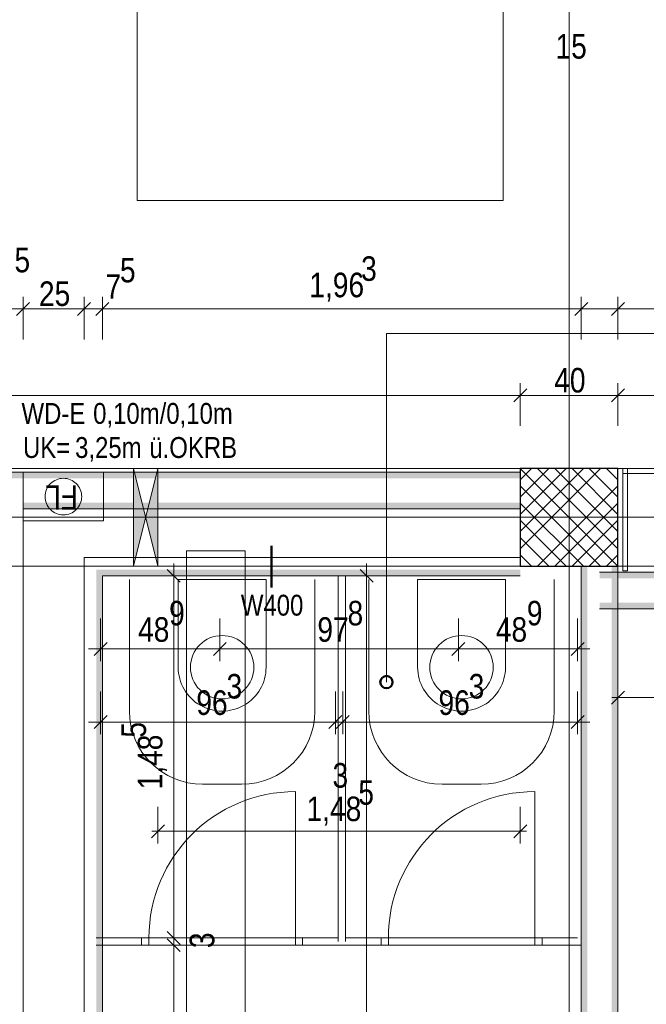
# Model space of a CAD drawing. Extents: x -620 to 300, y 62 to 1112.
# Tile 169 of 200: x -336 to -285, y 735 to 815. Entities that reach past the tile are written whole.
import ezdxf
from ezdxf.lldxf.tags import DXFTag

# ---------------------------------------------------------------- set-up
doc = ezdxf.new("R2010")
doc.units = 0
doc.layers.get('0').update_dxf_attribs({"lineweight": 13})
for name, color, linetype, lineweight, true_color in [('00 -Bauelemente -Gipskarton', 7, 'Continuous', 9, 0xff7fe6), ('30 -33 Aussenwände- 3 Aussenstützen', 7, 'Continuous', 50, 0x0000dd), ('30 -34 Innenwände- 11 Durchbruch', 4, 'Continuous', 9, 0x00ffff), ('30 -34 Innenwände- 2 nichttragend', 7, 'Continuous', 18, 0xff7fe6), ('30 -34 Innenwände- 4 Türen_Fenster', 9, 'Continuous', 15, 0x808080), ('30 -35 Decken- 1 Konstruktion-Träger- Stahlbeton', 7, 'Continuous', 13, 0x33aa00), ('40 -47 Nutzungspez. Anlagen- 4 Feuerlöschanlagen', 1, 'Continuous', 9, 0xff0000), ('60 -61 Ausstattung -1 Möbel -verdeckt', 9, 'grob-A06CPVLVL0', 13, 0x808080), ('60- 61 allgemeine Ausstattung- 1 Möbel', 9, 'Continuous', 9, 0x808080), ('70 -72 Beschriftung- 8 barrierefrei', 7, 'grob-A06CPVLVL0', 9, 0x888888), ('70 -75 Raumstempel-2 Verweislinie', 3, 'Continuous', 9, 0x00ff00), ('70 -76 Bemaßung- 2 Allgemein', 9, 'Continuous', 5, 0x808080)]:
    doc.layers.add(name, color=color, linetype=linetype, lineweight=lineweight, true_color=true_color)
for name, color, linetype, lineweight in [('30 -35 Decken- 1 Konstruktion-Träger- Stahl Hohlprofil', 7, 'grob-A06CPVLVL0', 9), ('40 -41 Abwasser_Wasser_Gas- 1 Abwasser + sanitäre Anlagen', 7, 'Continuous', 9), ('70 -71 Achsen- 1 Gebäudeachsen', 7, 'STRICHPUNKT2-A06CPVM0L0', 18), ('70 -75 Raumstempel- 3 Wandstempel', 7, 'Continuous', 50)]:
    doc.layers.add(name, color=color, linetype=linetype, lineweight=lineweight)
doc.styles.get("Standard").update_dxf_attribs({"font": 'ARIALN.TTF'})
tags = doc.linetypes.add('grob-A06CPVLVL0', pattern=[14, 3, -8, 3]).pattern_tags.tags
tags[8:9] = [DXFTag(74, 4), DXFTag(75, 0), DXFTag(340, '0'), DXFTag(46, 0.0), DXFTag(50, 0.0), DXFTag(44, 0.0), DXFTag(45, 0.0)]
tags[6:7] = [DXFTag(74, 4), DXFTag(75, 0), DXFTag(340, '0'), DXFTag(46, 0.0), DXFTag(50, 0.0), DXFTag(44, 0.0), DXFTag(45, 0.0)]
tags[4:5] = [DXFTag(74, 4), DXFTag(75, 0), DXFTag(340, '0'), DXFTag(46, 0.0), DXFTag(50, 0.0), DXFTag(44, 0.0), DXFTag(45, 0.0)]
tags = doc.linetypes.add('STRICHPUNKT2-A06CPVM0L0', pattern=[12.7, 6.35, -3.175, 0, -3.175]).pattern_tags.tags
tags[10:11] = [DXFTag(74, 4), DXFTag(75, 0), DXFTag(340, '0'), DXFTag(46, 0.0), DXFTag(50, 0.0), DXFTag(44, 0.0), DXFTag(45, 0.0)]
tags[8:9] = [DXFTag(74, 4), DXFTag(75, 0), DXFTag(340, '0'), DXFTag(46, 0.0), DXFTag(50, 0.0), DXFTag(44, 0.0), DXFTag(45, 0.0)]
tags[6:7] = [DXFTag(74, 4), DXFTag(75, 0), DXFTag(340, '0'), DXFTag(46, 0.0), DXFTag(50, 0.0), DXFTag(44, 0.0), DXFTag(45, 0.0)]
tags[4:5] = [DXFTag(74, 4), DXFTag(75, 0), DXFTag(340, '0'), DXFTag(46, 0.0), DXFTag(50, 0.0), DXFTag(44, 0.0), DXFTag(45, 0.0)]

# ---------------------------------------------------------------- blocks, each defined once
blk = doc.blocks.new('Referenz-A06CPVM1L0')
at = {"layer": '00 -Bauelemente -Gipskarton', "color": 0, "linetype": 'Continuous', "lineweight": 0, "ltscale": 0.13}
for points in [[(-452.176, 778.314), (-452.176, 778.064), (-295.176, 778.314), (-295.176, 778.064)], [(-452.176, 778.064), (-452.176, 777.814), (-295.176, 778.064), (-295.176, 777.814)], [(-335.926, 775.814), (-335.926, 775.564), (-295.176, 775.814), (-295.176, 775.564)], [(-335.926, 775.564), (-335.926, 775.314), (-295.176, 775.564), (-295.176, 775.314)], [(-290.176, 770.614), (-290.176, 648.914), (-289.926, 770.614), (-289.926, 648.664)], [(-289.926, 770.614), (-289.926, 648.664), (-289.676, 770.614), (-289.676, 648.414)], [(-287.676, 770.614), (-287.676, 646.414), (-287.426, 770.614), (-287.426, 646.164)], [(-287.426, 770.614), (-287.426, 646.164), (-287.176, 770.614), (-287.176, 645.914)], [(-329.926, 770.314), (-329.926, 680.914), (-329.676, 770.064), (-329.676, 681.164)], [(-295.176, 770.314), (-329.926, 770.314), (-295.176, 770.064), (-329.676, 770.064)], [(-329.676, 770.064), (-329.676, 681.164), (-329.426, 769.814), (-329.426, 681.414)], [(-295.176, 770.064), (-329.676, 770.064), (-295.176, 769.814), (-329.426, 769.814)], [(-288.676, 769.864), (-196.526, 769.864), (-288.676, 770.114), (-196.776, 770.114)], [(-288.676, 769.614), (-196.276, 769.614), (-288.676, 769.864), (-196.526, 769.864)], [(-288.676, 767.364), (-194.026, 767.364), (-288.676, 767.614), (-194.276, 767.614)], [(-288.676, 767.114), (-193.776, 767.114), (-288.676, 767.364), (-194.026, 767.364)]]:
    blk.add_solid(points, dxfattribs=at)
at = {"layer": '30 -33 Aussenwände- 3 Aussenstützen', "color": 0, "lineweight": 9}
for p, q in [((-295.176, 778.614), (-287.176, 770.614)), ((-288.59, 778.614), (-295.176, 772.028)), ((-290.005, 778.614), (-295.176, 773.442)), ((-291.419, 778.614), (-295.176, 774.856)), ((-292.833, 778.614), (-295.176, 776.27)), ((-294.247, 778.614), (-295.176, 777.685)), ((-293.762, 778.614), (-287.176, 772.028)), ((-292.348, 778.614), (-287.176, 773.442)), ((-290.934, 778.614), (-287.176, 774.856)), ((-289.519, 778.614), (-287.176, 776.27)), ((-288.105, 778.614), (-287.176, 777.685)), ((-295.176, 777.199), (-288.59, 770.614)), ((-287.176, 777.199), (-293.762, 770.614)), ((-295.176, 775.785), (-290.005, 770.614)), ((-287.176, 775.785), (-292.348, 770.614)), ((-291.176, 775.614), (-291.176, 773.614)), ((-292.176, 774.614), (-290.176, 774.614)), ((-295.176, 774.371), (-291.419, 770.614)), ((-287.176, 774.371), (-290.934, 770.614)), ((-295.176, 772.957), (-292.833, 770.614)), ((-287.176, 772.957), (-289.519, 770.614)), ((-295.176, 771.543), (-294.247, 770.614)), ((-287.176, 771.543), (-288.105, 770.614))]:
    blk.add_line(p, q, dxfattribs=at)
at = {"layer": '30 -33 Aussenwände- 3 Aussenstützen', "color": 0, "linetype": 'Continuous', "lineweight": 25, "ltscale": 0.25}
for p, q in [((-287.176, 778.614), (-295.176, 778.614)), ((-295.176, 778.614), (-295.176, 770.614)), ((-287.176, 770.614), (-287.176, 778.614)), ((-295.176, 770.614), (-287.176, 770.614))]:
    blk.add_line(p, q, dxfattribs=at)
at = {"layer": '30 -34 Innenwände- 11 Durchbruch', "color": 0, "linetype": 'Continuous', "ltscale": 0.13}
for p, q in [((-326.876, 778.614), (-324.876, 778.614)), ((-324.876, 778.614), (-326.876, 770.614)), ((-324.876, 770.614), (-326.876, 778.614)), ((-326.876, 770.614), (-326.876, 778.614)), ((-324.876, 770.614), (-324.876, 778.614)), ((-326.876, 770.614), (-324.876, 770.614))]:
    blk.add_line(p, q, dxfattribs=at)
for points in [[(-326.876, 770.614), (-326.876, 778.614), (-325.876, 774.614)], [(-325.876, 774.614), (-324.876, 778.614), (-324.876, 770.614)]]:
    blk.add_solid(points, dxfattribs=at)
at = {"layer": '30 -34 Innenwände- 2 nichttragend', "color": 0, "linetype": 'Continuous', "ltscale": 0.18}
for p, q in [((-452.176, 778.314), (-295.176, 778.314)), ((-295.176, 775.314), (-295.176, 778.314)), ((-335.926, 775.314), (-295.176, 775.314)), ((-335.926, 775.314), (-335.926, 681.414)), ((-330.926, 771.314), (-295.176, 771.314)), ((-330.926, 681.414), (-330.926, 771.314)), ((-290.176, 648.914), (-290.176, 770.614)), ((-287.176, 645.914), (-287.176, 770.614)), ((-329.426, 769.814), (-295.176, 769.814)), ((-329.426, 681.414), (-329.426, 769.814)), ((-310.101, 739.814), (-310.101, 769.814)), ((-309.501, 739.814), (-309.501, 769.814)), ((-196.776, 770.114), (-288.676, 770.114)), ((-193.776, 767.114), (-288.676, 767.114)), ((-329.926, 740.114), (-329.426, 740.114)), ((-329.426, 740.114), (-326.214, 740.114)), ((-326.214, 739.514), (-326.214, 740.114)), ((-326.214, 739.514), (-326.214, 740.114)), ((-313.014, 740.114), (-310.101, 740.114)), ((-313.014, 739.514), (-313.014, 740.114)), ((-313.014, 739.514), (-313.014, 740.114)), ((-309.501, 740.114), (-306.589, 740.114)), ((-306.589, 739.514), (-306.589, 740.114)), ((-306.589, 739.514), (-306.589, 740.114)), ((-293.389, 740.114), (-290.476, 740.114)), ((-293.389, 739.514), (-293.389, 740.114)), ((-293.389, 739.514), (-293.389, 740.114)), ((-329.926, 739.514), (-329.426, 739.514)), ((-329.426, 739.514), (-326.214, 739.514)), ((-313.014, 739.514), (-306.589, 739.514)), ((-293.389, 739.514), (-290.176, 739.514))]:
    blk.add_line(p, q, dxfattribs=at)
at = {"layer": '30 -34 Innenwände- 4 Türen_Fenster', "color": 0, "linetype": 'grob-A06CPVLVL0', "ltscale": 0.15}
for p, q in [((-313.614, 740.114), (-313.614, 752.114)), ((-293.989, 740.114), (-293.989, 752.114))]:
    blk.add_line(p, q, dxfattribs=at)
at = {"layer": '30 -34 Innenwände- 4 Türen_Fenster', "color": 0}
for p, q in [((-326.214, 740.114), (-325.614, 740.114)), ((-326.214, 739.514), (-326.214, 740.114)), ((-325.614, 740.114), (-325.614, 739.514)), ((-313.614, 740.114), (-313.014, 740.114)), ((-313.614, 739.514), (-313.614, 740.114)), ((-313.014, 740.114), (-313.014, 739.514)), ((-306.589, 740.114), (-305.989, 740.114)), ((-306.589, 739.514), (-306.589, 740.114)), ((-305.989, 740.114), (-305.989, 739.514)), ((-293.989, 740.114), (-293.389, 740.114)), ((-293.989, 739.514), (-293.989, 740.114)), ((-293.389, 740.114), (-293.389, 739.514)), ((-325.614, 739.514), (-326.214, 739.514)), ((-313.014, 739.514), (-313.614, 739.514)), ((-305.989, 739.514), (-306.589, 739.514)), ((-293.389, 739.514), (-293.989, 739.514))]:
    blk.add_line(p, q, dxfattribs=at)
at = {"layer": '30 -34 Innenwände- 4 Türen_Fenster', "color": 0, "linetype": 'Continuous', "ltscale": 0.15}
for p, q in [((-325.614, 739.514), (-325.614, 740.114)), ((-325.614, 740.114), (-313.614, 740.114)), ((-325.614, 740.114), (-313.614, 740.114)), ((-313.614, 740.114), (-313.614, 739.514)), ((-305.989, 739.514), (-305.989, 740.114)), ((-305.989, 740.114), (-293.989, 740.114)), ((-305.989, 740.114), (-293.989, 740.114)), ((-293.989, 740.114), (-293.989, 739.514)), ((-313.614, 739.514), (-325.614, 739.514)), ((-325.614, 739.514), (-313.614, 739.514)), ((-293.989, 739.514), (-305.989, 739.514)), ((-305.989, 739.514), (-293.989, 739.514))]:
    blk.add_line(p, q, dxfattribs=at)
at = {"layer": '30 -34 Innenwände- 4 Türen_Fenster', "color": 0, "linetype": 'grob-A06CPVLVL0', "ltscale": 0.15}
for centre in [(-313.614, 740.114), (-293.989, 740.114)]:
    blk.add_ellipse(centre, major_axis=(0, 12), ratio=1, start_param=0, end_param=1.570796, dxfattribs=at)
at = {"layer": '30 -35 Decken- 1 Konstruktion-Träger- Stahl Hohlprofil', "color": 0, "linetype": 'grob-A06CPVLVL0', "ltscale": 0.13}
for p, q in [((-322.526, 612.955), (-322.526, 771.855)), ((-322.526, 771.855), (-317.726, 771.855)), ((-317.726, 771.855), (-317.726, 612.955))]:
    blk.add_line(p, q, dxfattribs=at)
at = {"layer": '30 -35 Decken- 1 Konstruktion-Träger- Stahlbeton', "color": 0, "linetype": 'grob-A06CPVLVL0', "lineweight": -2, "ltscale": 0.13}
for p, q in [((34.824, 778.614), (-539.606, 778.614)), ((34.824, 770.614), (-539.606, 770.614))]:
    blk.add_line(p, q, dxfattribs=at)
at = {"layer": '40 -41 Abwasser_Wasser_Gas- 1 Abwasser + sanitäre Anlagen', "color": 0, "linetype": 'Continuous', "ltscale": 0.13}
for p, q in [((-316.014, 769.514), (-323.214, 769.514)), ((-323.214, 769.514), (-323.214, 762.314)), ((-316.014, 762.314), (-316.014, 769.514)), ((-303.589, 769.514), (-296.389, 769.514)), ((-303.589, 762.314), (-303.589, 769.514)), ((-296.389, 769.514), (-296.389, 762.314)), ((-320.121, 764.864), (-319.869, 764.901)), ((-319.869, 764.901), (-319.614, 764.914)), ((-319.614, 764.914), (-319.359, 764.901)), ((-319.359, 764.901), (-319.107, 764.864)), ((-300.244, 764.901), (-300.496, 764.864)), ((-299.989, 764.914), (-300.244, 764.901)), ((-299.734, 764.901), (-299.989, 764.914)), ((-299.482, 764.864), (-299.734, 764.901)), ((-321.624, 763.963), (-321.452, 764.152)), ((-321.452, 764.152), (-321.263, 764.323)), ((-321.263, 764.323), (-321.058, 764.475)), ((-321.058, 764.475), (-320.839, 764.607)), ((-320.839, 764.607), (-320.609, 764.716)), ((-320.609, 764.716), (-320.369, 764.802)), ((-320.369, 764.802), (-320.121, 764.864)), ((-319.107, 764.864), (-318.859, 764.802)), ((-318.859, 764.802), (-318.619, 764.716)), ((-318.619, 764.716), (-318.388, 764.607)), ((-318.388, 764.607), (-318.169, 764.475)), ((-318.169, 764.475), (-317.964, 764.323)), ((-317.964, 764.323), (-317.775, 764.152)), ((-317.775, 764.152), (-317.604, 763.963)), ((-301.827, 764.152), (-301.999, 763.963)), ((-301.638, 764.323), (-301.827, 764.152)), ((-301.433, 764.475), (-301.638, 764.323)), ((-301.214, 764.607), (-301.433, 764.475)), ((-300.984, 764.716), (-301.214, 764.607)), ((-300.744, 764.802), (-300.984, 764.716)), ((-300.496, 764.864), (-300.744, 764.802)), ((-299.234, 764.802), (-299.482, 764.864)), ((-298.994, 764.716), (-299.234, 764.802)), ((-298.763, 764.607), (-298.994, 764.716)), ((-298.544, 764.475), (-298.763, 764.607)), ((-298.339, 764.323), (-298.544, 764.475)), ((-298.15, 764.152), (-298.339, 764.323)), ((-297.979, 763.963), (-298.15, 764.152)), ((-322.102, 763.068), (-322.016, 763.309)), ((-322.016, 763.309), (-321.907, 763.539)), ((-321.907, 763.539), (-321.776, 763.758)), ((-321.776, 763.758), (-321.624, 763.963)), ((-317.604, 763.963), (-317.452, 763.758)), ((-317.452, 763.758), (-317.321, 763.539)), ((-317.321, 763.539), (-317.212, 763.309)), ((-317.212, 763.309), (-317.126, 763.068)), ((-302.391, 763.309), (-302.477, 763.068)), ((-302.282, 763.539), (-302.391, 763.309)), ((-302.151, 763.758), (-302.282, 763.539)), ((-301.999, 763.963), (-302.151, 763.758)), ((-297.827, 763.758), (-297.979, 763.963)), ((-297.696, 763.539), (-297.827, 763.758)), ((-297.587, 763.309), (-297.696, 763.539)), ((-297.501, 763.068), (-297.587, 763.309)), ((-322.214, 762.314), (-322.201, 762.568)), ((-322.201, 762.568), (-322.164, 762.821)), ((-322.164, 762.821), (-322.102, 763.068)), ((-317.126, 763.068), (-317.064, 762.821)), ((-317.064, 762.821), (-317.026, 762.568)), ((-317.026, 762.568), (-317.014, 762.314)), ((-302.576, 762.568), (-302.589, 762.314)), ((-302.539, 762.821), (-302.576, 762.568)), ((-302.477, 763.068), (-302.539, 762.821)), ((-297.439, 762.821), (-297.501, 763.068)), ((-297.401, 762.568), (-297.439, 762.821)), ((-297.389, 762.314), (-297.401, 762.568)), ((-322.201, 762.059), (-322.214, 762.314)), ((-322.164, 761.806), (-322.201, 762.059)), ((-322.102, 761.559), (-322.164, 761.806)), ((-317.064, 761.806), (-317.126, 761.559)), ((-317.026, 762.059), (-317.064, 761.806)), ((-317.014, 762.314), (-317.026, 762.059)), ((-302.589, 762.314), (-302.576, 762.059)), ((-302.576, 762.059), (-302.539, 761.806)), ((-302.539, 761.806), (-302.477, 761.559)), ((-297.501, 761.559), (-297.439, 761.806)), ((-297.439, 761.806), (-297.401, 762.059)), ((-297.401, 762.059), (-297.389, 762.314)), ((-322.016, 761.319), (-322.102, 761.559)), ((-321.907, 761.088), (-322.016, 761.319)), ((-321.776, 760.869), (-321.907, 761.088)), ((-321.624, 760.664), (-321.776, 760.869)), ((-317.452, 760.869), (-317.604, 760.664)), ((-317.321, 761.088), (-317.452, 760.869)), ((-317.212, 761.319), (-317.321, 761.088)), ((-317.126, 761.559), (-317.212, 761.319)), ((-302.477, 761.559), (-302.391, 761.319)), ((-302.391, 761.319), (-302.282, 761.088)), ((-302.282, 761.088), (-302.151, 760.869)), ((-302.151, 760.869), (-301.999, 760.664)), ((-297.979, 760.664), (-297.827, 760.869)), ((-297.827, 760.869), (-297.696, 761.088)), ((-297.696, 761.088), (-297.587, 761.319)), ((-297.587, 761.319), (-297.501, 761.559)), ((-321.452, 760.475), (-321.624, 760.664)), ((-321.263, 760.304), (-321.452, 760.475)), ((-321.058, 760.152), (-321.263, 760.304)), ((-320.839, 760.021), (-321.058, 760.152)), ((-318.169, 760.152), (-318.388, 760.021)), ((-317.964, 760.304), (-318.169, 760.152)), ((-317.775, 760.475), (-317.964, 760.304)), ((-317.604, 760.664), (-317.775, 760.475)), ((-301.999, 760.664), (-301.827, 760.475)), ((-301.827, 760.475), (-301.638, 760.304)), ((-301.638, 760.304), (-301.433, 760.152)), ((-301.433, 760.152), (-301.214, 760.021)), ((-298.763, 760.021), (-298.544, 760.152)), ((-298.544, 760.152), (-298.339, 760.304)), ((-298.339, 760.304), (-298.15, 760.475)), ((-298.15, 760.475), (-297.979, 760.664)), ((-320.609, 759.912), (-320.839, 760.021)), ((-320.369, 759.826), (-320.609, 759.912)), ((-320.121, 759.764), (-320.369, 759.826)), ((-319.869, 759.726), (-320.121, 759.764)), ((-319.614, 759.714), (-319.869, 759.726)), ((-319.359, 759.726), (-319.614, 759.714)), ((-319.107, 759.764), (-319.359, 759.726)), ((-318.859, 759.826), (-319.107, 759.764)), ((-318.619, 759.912), (-318.859, 759.826)), ((-318.388, 760.021), (-318.619, 759.912)), ((-301.214, 760.021), (-300.984, 759.912)), ((-300.984, 759.912), (-300.744, 759.826)), ((-300.744, 759.826), (-300.496, 759.764)), ((-300.496, 759.764), (-300.244, 759.726)), ((-300.244, 759.726), (-299.989, 759.714)), ((-299.989, 759.714), (-299.734, 759.726)), ((-299.734, 759.726), (-299.482, 759.764)), ((-299.482, 759.764), (-299.234, 759.826)), ((-299.234, 759.826), (-298.994, 759.912)), ((-298.994, 759.912), (-298.763, 760.021))]:
    blk.add_line(p, q, dxfattribs=at)
for centre in [(-319.614, 762.314), (-299.989, 762.314)]:
    blk.add_ellipse(centre, major_axis=(-3.6, 0), ratio=1, start_param=0, end_param=3.141593, dxfattribs=at)
at = {"layer": '40 -47 Nutzungspez. Anlagen- 4 Feuerlöschanlagen', "color": 0, "linetype": 'Continuous', "ltscale": 0.13}
for p, q in [((-335.926, 774.314), (-335.926, 778.314)), ((-335.926, 778.314), (-329.326, 778.314)), ((-332.773, 777.806), (-332.626, 777.814)), ((-332.626, 777.814), (-332.479, 777.806)), ((-329.326, 778.314), (-329.326, 774.314)), ((-334.012, 776.888), (-333.949, 777.021)), ((-333.949, 777.021), (-333.873, 777.147)), ((-333.873, 777.147), (-333.786, 777.265)), ((-333.786, 777.265), (-333.687, 777.374)), ((-333.687, 777.374), (-333.578, 777.473)), ((-333.578, 777.473), (-333.46, 777.561)), ((-333.46, 777.561), (-333.333, 777.637)), ((-333.333, 777.637), (-333.2, 777.699)), ((-333.2, 777.699), (-333.062, 777.749)), ((-333.062, 777.749), (-332.919, 777.785)), ((-332.919, 777.785), (-332.773, 777.806)), ((-332.479, 777.806), (-332.334, 777.785)), ((-332.334, 777.785), (-332.191, 777.749)), ((-332.191, 777.749), (-332.052, 777.699)), ((-332.052, 777.699), (-331.919, 777.637)), ((-331.919, 777.637), (-331.793, 777.561)), ((-331.793, 777.561), (-331.675, 777.473)), ((-331.675, 777.473), (-331.566, 777.374)), ((-331.566, 777.374), (-331.467, 777.265)), ((-331.467, 777.265), (-331.379, 777.147)), ((-331.379, 777.147), (-331.303, 777.021)), ((-331.303, 777.021), (-331.24, 776.888)), ((-334.126, 776.314), (-334.119, 776.461)), ((-334.119, 776.167), (-334.126, 776.314)), ((-334.119, 776.461), (-334.097, 776.606)), ((-334.097, 776.606), (-334.062, 776.749)), ((-334.062, 776.749), (-334.012, 776.888)), ((-331.24, 776.888), (-331.191, 776.749)), ((-331.191, 776.749), (-331.155, 776.606)), ((-331.155, 776.606), (-331.134, 776.461)), ((-331.134, 776.461), (-331.126, 776.314)), ((-331.126, 776.314), (-331.134, 776.167)), ((-334.097, 776.021), (-334.119, 776.167)), ((-334.062, 775.878), (-334.097, 776.021)), ((-334.012, 775.74), (-334.062, 775.878)), ((-333.949, 775.607), (-334.012, 775.74)), ((-333.873, 775.48), (-333.949, 775.607)), ((-333.786, 775.362), (-333.873, 775.48)), ((-331.379, 775.48), (-331.467, 775.362)), ((-331.303, 775.607), (-331.379, 775.48)), ((-331.24, 775.74), (-331.303, 775.607)), ((-331.191, 775.878), (-331.24, 775.74)), ((-331.155, 776.021), (-331.191, 775.878)), ((-331.134, 776.167), (-331.155, 776.021)), ((-333.687, 775.253), (-333.786, 775.362)), ((-333.578, 775.154), (-333.687, 775.253)), ((-333.46, 775.066), (-333.578, 775.154)), ((-333.333, 774.991), (-333.46, 775.066)), ((-333.2, 774.928), (-333.333, 774.991)), ((-333.062, 774.878), (-333.2, 774.928)), ((-332.919, 774.842), (-333.062, 774.878)), ((-332.773, 774.821), (-332.919, 774.842)), ((-332.626, 774.814), (-332.773, 774.821)), ((-332.479, 774.821), (-332.626, 774.814)), ((-332.334, 774.842), (-332.479, 774.821)), ((-332.191, 774.878), (-332.334, 774.842)), ((-332.052, 774.928), (-332.191, 774.878)), ((-331.919, 774.991), (-332.052, 774.928)), ((-331.793, 775.066), (-331.919, 774.991)), ((-331.675, 775.154), (-331.793, 775.066)), ((-331.566, 775.253), (-331.675, 775.154)), ((-331.467, 775.362), (-331.566, 775.253)), ((-329.326, 774.314), (-335.926, 774.314))]:
    blk.add_line(p, q, dxfattribs=at)
at = {"layer": '60 -61 Ausstattung -1 Möbel -verdeckt', "color": 0, "linetype": 'grob-A06CPVLVL0', "lineweight": -2, "ltscale": 0.13}
for p, q in [((-327.214, 758.714), (-327.214, 769.514)), ((-312.014, 769.514), (-312.014, 758.714)), ((-307.589, 769.514), (-307.589, 758.714)), ((-292.389, 758.714), (-292.389, 769.514)), ((-318.014, 752.714), (-321.214, 752.714)), ((-301.589, 752.714), (-298.389, 752.714))]:
    blk.add_line(p, q, dxfattribs=at)
for centre, major_axis in [((-321.214, 758.714), (-6, 0)), ((-318.014, 758.714), (0, -6)), ((-301.589, 758.714), (-6, 0)), ((-298.389, 758.714), (0, -6))]:
    blk.add_ellipse(centre, major_axis=major_axis, ratio=1, start_param=0, end_param=1.570796, dxfattribs=at)
at = {"layer": '60- 61 allgemeine Ausstattung- 1 Möbel', "color": 0, "linetype": 'grob-A06CPVLVL0', "lineweight": 15, "ltscale": 0.15}
for p, q in [((-286.376, 778.614), (-286.776, 778.614)), ((-286.776, 778.614), (-286.776, 770.214)), ((-196.776, 778.614), (-286.776, 778.614)), ((-286.776, 778.614), (-286.776, 778.214)), ((-286.776, 778.214), (-196.776, 778.214)), ((-286.376, 770.214), (-286.376, 778.614)), ((-286.776, 770.214), (-286.376, 770.214))]:
    blk.add_line(p, q, dxfattribs=at)
at = {"layer": '70 -71 Achsen- 1 Gebäudeachsen', "color": 0, "linetype": 'STRICHPUNKT2-A06CPVM0L0', "ltscale": 0.18}
for p, q in [((-291.176, 1084.554), (-291.176, 85.114)), ((-539.606, 774.614), (75.885, 774.614))]:
    blk.add_line(p, q, dxfattribs=at)
at = {"layer": '70 -72 Beschriftung- 8 barrierefrei', "color": 0, "linetype": 'grob-A06CPVLVL0', "ltscale": 0.13}
for p, q in [((-326.576, 800.614), (-326.576, 830.614)), ((-296.576, 830.614), (-296.576, 800.614)), ((-296.576, 800.614), (-326.576, 800.614))]:
    blk.add_line(p, q, dxfattribs=at)
at = {"layer": '70 -75 Raumstempel- 3 Wandstempel', "color": 0, "linetype": 'Continuous', "ltscale": 0.5}
blk.add_line((-315.579, 768.864), (-315.579, 772.264), dxfattribs=at)
at = {"layer": '70 -75 Raumstempel-2 Verweislinie', "color": 0, "linetype": 'Continuous', "ltscale": 0.13}
for p, q in [((-279.84, 789.698), (-306.15, 789.698)), ((-306.15, 789.698), (-306.15, 761.096))]:
    blk.add_line(p, q, dxfattribs=at)
at = {"layer": '70 -75 Raumstempel-2 Verweislinie', "color": 0, "linetype": 'ByBlock', "lineweight": 50, "ltscale": 0.5}
blk.add_circle((-306.15, 761.096), 0.5, dxfattribs=at)
at = {"layer": '70 -76 Bemaßung- 2 Allgemein', "color": 0, "linetype": 'Continuous', "ltscale": 0.13}
for p, q in [((-335.926, 789.212), (-335.926, 792.712)), ((-335.926, 789.212), (-335.926, 792.712)), ((-330.926, 789.212), (-330.926, 792.712)), ((-330.926, 789.212), (-330.926, 792.712)), ((-329.426, 789.212), (-329.426, 792.712)), ((-329.426, 789.212), (-329.426, 792.712)), ((-290.176, 789.212), (-290.176, 792.712)), ((-290.176, 789.212), (-290.176, 792.712)), ((-287.176, 789.212), (-287.176, 792.712)), ((-287.176, 789.212), (-287.176, 792.712)), ((-335.926, 791.712), (-337.426, 791.712)), ((-336.926, 791.712), (-334.866, 791.712)), ((-336.926, 791.712), (-334.866, 791.712)), ((-334.866, 791.712), (-333.805, 791.712)), ((-331.987, 791.712), (-334.866, 791.712)), ((-331.987, 791.712), (-333.047, 791.712)), ((-329.926, 791.712), (-331.987, 791.712)), ((-329.926, 791.712), (-331.987, 791.712)), ((-329.426, 791.712), (-330.926, 791.712)), ((-330.426, 791.712), (-328.366, 791.712)), ((-330.426, 791.712), (-328.366, 791.712)), ((-328.366, 791.712), (-327.305, 791.712)), ((-291.237, 791.712), (-328.366, 791.712)), ((-291.237, 791.712), (-292.297, 791.712)), ((-289.176, 791.712), (-291.237, 791.712)), ((-289.176, 791.712), (-291.237, 791.712)), ((-287.176, 791.712), (-290.176, 791.712)), ((-288.176, 791.712), (-286.116, 791.712)), ((-288.176, 791.712), (-286.116, 791.712)), ((-286.116, 791.712), (-285.055, 791.712)), ((-197.837, 791.712), (-286.116, 791.712)), ((-295.176, 782.114), (-295.176, 785.614)), ((-295.176, 782.114), (-295.176, 785.614)), ((-287.176, 782.114), (-287.176, 785.614)), ((-287.176, 782.114), (-287.176, 785.614)), ((-296.237, 784.614), (-451.116, 784.614)), ((-294.176, 784.614), (-296.237, 784.614)), ((-296.176, 784.614), (-294.116, 784.614)), ((-288.237, 784.614), (-294.116, 784.614)), ((-286.176, 784.614), (-288.237, 784.614)), ((-288.176, 784.614), (-286.116, 784.614)), ((-197.837, 784.614), (-286.116, 784.614)), ((-323.576, 770.814), (-323.576, 768.753)), ((-307.776, 770.814), (-307.776, 768.753)), ((-326.076, 769.814), (-322.576, 769.814)), ((-310.276, 769.814), (-306.776, 769.814)), ((-323.576, 741.174), (-323.576, 768.753)), ((-307.776, 682.474), (-307.776, 768.753)), ((-329.576, 766.314), (-329.576, 762.814)), ((-319.801, 766.314), (-319.801, 762.814)), ((-319.801, 766.314), (-319.801, 762.814)), ((-300.251, 766.314), (-300.251, 762.814)), ((-300.251, 766.314), (-300.251, 762.814)), ((-290.476, 766.314), (-290.476, 762.814)), ((-330.576, 763.814), (-328.516, 763.814)), ((-328.516, 763.814), (-320.862, 763.814)), ((-318.801, 763.814), (-320.862, 763.814)), ((-320.801, 763.814), (-318.741, 763.814)), ((-318.741, 763.814), (-301.312, 763.814)), ((-299.251, 763.814), (-301.312, 763.814)), ((-301.251, 763.814), (-299.191, 763.814)), ((-299.191, 763.814), (-291.537, 763.814)), ((-289.476, 763.814), (-291.537, 763.814)), ((-287.176, 761.822), (-287.176, 758.822)), ((-329.576, 760.314), (-329.576, 756.814)), ((-310.326, 760.314), (-310.326, 756.814)), ((-310.326, 760.314), (-310.326, 756.814)), ((-309.726, 760.314), (-309.726, 756.814)), ((-309.726, 760.314), (-309.726, 756.814)), ((-290.476, 760.314), (-290.476, 756.814)), ((-287.707, 759.292), (-286.646, 760.353)), ((-287.676, 759.822), (-286.116, 759.822)), ((-242.737, 759.822), (-286.116, 759.822)), ((-330.576, 757.814), (-328.516, 757.814)), ((-328.516, 757.814), (-311.387, 757.814)), ((-311.387, 757.814), (-312.447, 757.814)), ((-309.326, 757.814), (-311.387, 757.814)), ((-309.326, 757.814), (-311.387, 757.814)), ((-310.726, 757.814), (-308.666, 757.814)), ((-310.726, 757.814), (-308.666, 757.814)), ((-310.326, 757.814), (-309.726, 757.814)), ((-308.666, 757.814), (-291.537, 757.814)), ((-308.666, 757.814), (-307.605, 757.814)), ((-289.476, 757.814), (-291.537, 757.814)), ((-324.876, 750.854), (-324.876, 747.854)), ((-295.176, 750.854), (-295.176, 747.854)), ((-325.407, 748.324), (-324.346, 749.385)), ((-325.376, 748.854), (-323.816, 748.854)), ((-296.237, 748.854), (-323.816, 748.854)), ((-294.676, 748.854), (-296.237, 748.854)), ((-294.646, 749.385), (-295.707, 748.324)), ((-323.576, 741.174), (-323.576, 742.234)), ((-323.576, 739.114), (-323.576, 741.174)), ((-323.576, 739.114), (-323.576, 741.174)), ((-326.076, 740.114), (-322.576, 740.114)), ((-326.076, 740.114), (-322.576, 740.114)), ((-323.576, 740.514), (-323.576, 738.453)), ((-323.576, 740.514), (-323.576, 738.453)), ((-323.576, 739.514), (-323.576, 740.114)), ((-326.076, 739.514), (-322.576, 739.514)), ((-326.076, 739.514), (-322.576, 739.514)), ((-323.576, 738.453), (-323.576, 737.393)), ((-323.576, 709.974), (-323.576, 738.453))]:
    blk.add_line(p, q, dxfattribs=at)
at = {"layer": '70 -76 Bemaßung- 2 Allgemein', "color": 0, "linetype": 'Continuous', "lineweight": 20, "ltscale": 0.2}
for p, q in [((-336.457, 791.181), (-335.396, 792.242)), ((-336.457, 791.181), (-335.396, 792.242)), ((-330.396, 792.242), (-331.457, 791.181)), ((-330.396, 792.242), (-331.457, 791.181)), ((-329.957, 791.181), (-328.896, 792.242)), ((-329.957, 791.181), (-328.896, 792.242)), ((-289.646, 792.242), (-290.707, 791.181)), ((-289.646, 792.242), (-290.707, 791.181)), ((-287.707, 791.181), (-286.646, 792.242)), ((-287.707, 791.181), (-286.646, 792.242)), ((-294.646, 785.144), (-295.707, 784.083)), ((-295.707, 784.083), (-294.646, 785.144)), ((-286.646, 785.144), (-287.707, 784.083)), ((-287.707, 784.083), (-286.646, 785.144)), ((-324.107, 770.344), (-323.046, 769.283)), ((-308.307, 770.344), (-307.246, 769.283)), ((-330.107, 763.283), (-329.046, 764.344)), ((-320.332, 763.283), (-319.271, 764.344)), ((-319.271, 764.344), (-320.332, 763.283)), ((-300.782, 763.283), (-299.721, 764.344)), ((-299.721, 764.344), (-300.782, 763.283)), ((-289.946, 764.344), (-291.007, 763.283)), ((-330.107, 757.283), (-329.046, 758.344)), ((-309.796, 758.344), (-310.857, 757.283)), ((-309.796, 758.344), (-310.857, 757.283)), ((-310.257, 757.283), (-309.196, 758.344)), ((-310.257, 757.283), (-309.196, 758.344)), ((-289.946, 758.344), (-291.007, 757.283)), ((-323.046, 739.583), (-324.107, 740.644)), ((-323.046, 739.583), (-324.107, 740.644)), ((-324.107, 740.044), (-323.046, 738.983)), ((-324.107, 740.044), (-323.046, 738.983))]:
    blk.add_line(p, q, dxfattribs=at)
at = {"layer": '30 -34 Innenwände- 11 Durchbruch', "color": 0, "linetype": 'ByBlock', "ltscale": 0.13, "char_height": 1.71171, "attachment_point": 1}
for s, insert in [('{\\fArial Narrow;WD-E}', (-336.057, 783.991)), ('{\\fArial Narrow;0,10m/0,10m}', (-330.186, 783.991)), ('{\\fArial Narrow;UK=}', (-335.934, 781.194)), ('{\\fArial Narrow;3,25m}', (-331.666, 781.194)), ('{\\fArial Narrow;ü.OKRB}', (-325.582, 781.194))]:
    blk.add_mtext(s, dxfattribs=dict(at, insert=insert))
at = {"layer": '40 -47 Nutzungspez. Anlagen- 4 Feuerlöschanlagen', "color": 0, "linetype": 'Continuous', "ltscale": 0.13, "insert": (-331.421, 775.231), "char_height": 2.01377, "attachment_point": 1, "rotation": 180}
blk.add_mtext('{\\fArial Narrow;FL}', dxfattribs=at)
at = {"layer": '70 -75 Raumstempel- 3 Wandstempel', "color": 0, "linetype": 'Continuous', "ltscale": 0.5, "insert": (-318.08, 768.259), "char_height": 1.71171, "attachment_point": 1}
blk.add_mtext('{\\fArial Narrow;W400}', dxfattribs=at)
at = {"layer": '70 -76 Bemaßung- 2 Allgemein', "color": 0, "linetype": 'Continuous', "ltscale": 0.13, "char_height": 2.01377, "attachment_point": 1}
for s, insert in [('{\\fArial Narrow;15}', (-292.288, 814.253)), ('{\\fArial Narrow;5}', (-336.634, 796.723)), ('{\\fArial Narrow;5}', (-327.989, 795.897)), ('{\\fArial Narrow;3}', (-308.22, 796.023)), ('{\\fArial Narrow;25}', (-334.629, 793.963)), ('{\\fArial Narrow;7}', (-329.168, 794.554)), ('{\\fArial Narrow;1,96}', (-312.465, 794.68)), ('{\\fArial Narrow;40}', (-292.393, 786.865)), ('{\\fArial Narrow;9}', (-323.961, 767.76)), ('{\\fArial Narrow;8}', (-309.332, 767.76)), ('{\\fArial Narrow;9}', (-294.636, 767.76)), ('{\\fArial Narrow;48}', (-326.503, 766.417)), ('{\\fArial Narrow;97}', (-311.806, 766.417)), ('{\\fArial Narrow;48}', (-297.178, 766.417)), ('{\\fArial Narrow;3}', (-319.255, 761.76)), ('{\\fArial Narrow;3}', (-299.405, 761.76)), ('{\\fArial Narrow;96}', (-321.729, 760.417)), ('{\\fArial Narrow;96}', (-301.879, 760.417)), ('{\\fArial Narrow;3}', (-310.567, 754.453)), ('{\\fArial Narrow;5}', (-308.451, 753.047)), ('{\\fArial Narrow;1,48}', (-312.696, 751.705))]:
    blk.add_mtext(s, dxfattribs=dict(at, insert=insert))
at = {"layer": '70 -76 Bemaßung- 2 Allgemein', "color": 0, "linetype": 'Continuous', "ltscale": 0.13, "char_height": 2.01377, "attachment_point": 1, "rotation": 90}
for s, insert in [('{\\fArial Narrow;5}', (-327.869, 756.539)), ('{\\fArial Narrow;1,48}', (-326.526, 752.294)), ('{\\fArial Narrow;3}', (-322.271, 739.273))]:
    blk.add_mtext(s, dxfattribs=dict(at, insert=insert))

msp = doc.modelspace()

# ---------------------------------------------------------------- block references
at = {"color": 8, "lineweight": 13, "ltscale": 0.13, "true_color": 0x808080}
msp.add_blockref('Referenz-A06CPVM1L0', (0, 0), dxfattribs=at)

doc.saveas('drawing.dxf')
